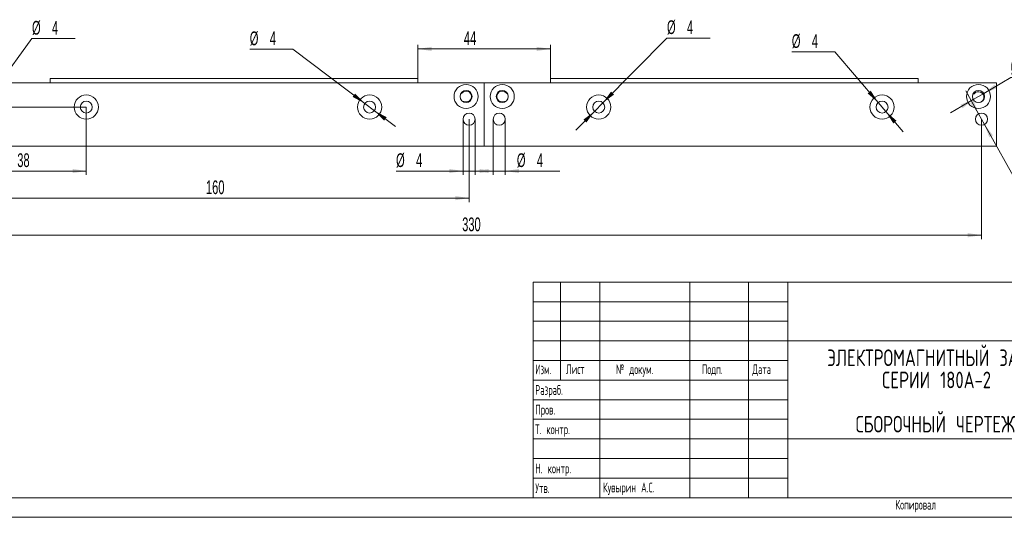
# Model space of a CAD drawing. Header units: millimetres. Extents: x -32 to 544, y -3 to 297.
# Tile 2 of 4: x 99 to 350, y 0 to 127. Entities that reach past the tile are written whole.
import ezdxf

# ---------------------------------------------------------------- set-up
doc = ezdxf.new("R2010")
doc.units = ezdxf.units.MM
doc.layers.add('ОСЕВЫЕ', color=7, linetype='Continuous')
doc.styles.add('SLDTEXTSTYLE0', font='TXT', dxfattribs={"width": 0.605})
doc.styles.add('SLDTEXTSTYLE1', font='TXT', dxfattribs={"width": 0.605, "bigfont": 'bigfont'})
doc.styles.add('SLDTEXTSTYLE2', font='TXT', dxfattribs={"width": 0.55152, "bigfont": 'bigfont'})
doc.styles.add('SLDTEXTSTYLE3', font='TXT', dxfattribs={"width": 0.7, "bigfont": 'bigfont'})
doc.dimstyles.new('SLDDIMSTYLE0', dxfattribs={"dimtxt": 3.5, "dimasz": 3.5, "dimexe": 0, "dimexo": 0.0625, "dimgap": 0.875, "dimtad": 2, "dimlfac": 1.3, "dimrnd": 1e-09, "dimzin": 12, "dimdsep": 46, "dimtxsty": 'SLDTEXTSTYLE0', "dimsah": 1, "dimcen": 0.09, "dimadec": 0, "dimazin": 3, "dimtfac": 1, "dimtdec": 3, "dimtmove": 0, "dimatfit": 0, "dimfxl": 0, "dimfrac": 2, "dimtolj": 1, "dimtzin": 12, "dimarcsym": 0})
doc.dimstyles.new('SLDDIMSTYLE1', dxfattribs={"dimtxt": 3.5, "dimasz": 3.5, "dimexe": 0, "dimexo": 0.0625, "dimgap": 0.875, "dimtad": 2, "dimlfac": 1.3, "dimrnd": 1e-09, "dimzin": 12, "dimdsep": 46, "dimtxsty": 'SLDTEXTSTYLE0', "dimsah": 1, "dimcen": 0.09, "dimadec": 0, "dimazin": 3, "dimtfac": 1, "dimtdec": 3, "dimtofl": 0, "dimtmove": 0, "dimatfit": 3, "dimfxl": 0, "dimfrac": 2, "dimtolj": 1, "dimtzin": 12, "dimarcsym": 0})
doc.dimstyles.new('SLDDIMSTYLE2', dxfattribs={"dimtxt": 3.5, "dimasz": 3.5, "dimexe": 0, "dimexo": 0.0625, "dimgap": 0.875, "dimtad": 0, "dimtih": 1, "dimtoh": 1, "dimlfac": 1.3, "dimrnd": 1e-09, "dimzin": 12, "dimdsep": 46, "dimtxsty": 'SLDTEXTSTYLE0', "dimsah": 1, "dimcen": 0, "dimadec": 0, "dimazin": 3, "dimtfac": 1, "dimtdec": 3, "dimtmove": 0, "dimatfit": 3, "dimfxl": 0, "dimfrac": 2, "dimtolj": 1, "dimtzin": 12, "dimarcsym": 0})

# ---------------------------------------------------------------- blocks, each defined once
blk = doc.blocks.new('SW_NOTE_0')
at = {"color": 0, "linetype": 'Continuous', "lineweight": 0, "attachment_point": 2, "style": 'SLDTEXTSTYLE3'}
for s, insert, char_height in [('\\M+1845E\\M+1844C\\M+18445\\M+1844B\\M+18453\\M+18451\\M+1844F\\M+1844D\\M+18440\\M+18443\\M+1844E\\M+18449\\M+18453\\M+1844E\\M+1845C\\M+1844A \\M+18448\\M+18440\\M+1844D\\M+1844F\\M+1844B', (29.57, 5.46), 4.23333), ('\\M+18452\\M+18445\\M+18451\\M+18449\\M+18449 180A-2', (29.13, -0.19), 4.2333), ('\\M+18452\\M+18441\\M+1844F\\M+18451\\M+1844F\\M+18458\\M+1844E\\M+1845C\\M+1844A \\M+18458\\M+18445\\M+18451\\M+18453\\M+18445\\M+18447', (28.83, -11.48), 4.23333)]:
    blk.add_mtext(s, dxfattribs=dict(at, insert=insert, char_height=char_height))
blk = doc.blocks.new('_D_36')
at = {"color": 7, "linetype": 'Continuous', "lineweight": 0}
for p, q in [((71.45, 110.82), (71.45, 117.55)), ((86.72, 110.82), (70.45, 110.82)), ((71.45, 104.66), (71.45, 110.82)), ((115.95, 104.66), (70.45, 104.66)), ((71.45, 104.66), (71.45, 97.93))]:
    blk.add_line(p, q, dxfattribs=at)
for points in [[(71.45, 110.82), (71.99, 114.32), (70.91, 114.32)], [(71.45, 104.66), (70.91, 101.16), (71.99, 101.16)]]:
    blk.add_solid(points, dxfattribs=at)
at = {"color": 7, "linetype": 'Continuous', "lineweight": 0, "insert": (66.94, 104.37, 0.08), "char_height": 3.5, "attachment_point": 1, "rotation": 90, "style": 'SLDTEXTSTYLE0'}
blk.add_mtext('8', dxfattribs=at)
blk = doc.blocks.new('_D_37')
at = {"color": 7, "linetype": 'Continuous', "lineweight": 0}
for p, q in [((115.96, 104.65), (115.96, 87.35)), ((86.73, 94.65), (86.73, 87.35)), ((115.96, 88.35), (86.73, 88.35))]:
    blk.add_line(p, q, dxfattribs=at)
for points in [[(86.73, 88.35), (90.23, 87.81), (90.23, 88.88)], [(115.96, 88.35), (112.46, 88.88), (112.46, 87.81)]]:
    blk.add_solid(points, dxfattribs=at)
at = {"color": 7, "linetype": 'Continuous', "lineweight": 0, "insert": (98.35, 92.86, 0.08), "char_height": 3.5, "attachment_point": 1, "style": 'SLDTEXTSTYLE0'}
blk.add_mtext('38', dxfattribs=at)
blk = doc.blocks.new('_D_38')
at = {"color": 7, "linetype": 'Continuous', "lineweight": 0}
for p, q in [((200.58, 111.98), (200.58, 120.5)), ((200.58, 119.5), (234.42, 119.5)), ((234.42, 111.98), (234.42, 120.5))]:
    blk.add_line(p, q, dxfattribs=at)
for points in [[(200.58, 119.5), (204.08, 118.96), (204.08, 120.04)], [(234.42, 119.5), (230.92, 120.04), (230.92, 118.96)]]:
    blk.add_solid(points, dxfattribs=at)
at = {"color": 7, "linetype": 'Continuous', "lineweight": 0, "insert": (212.33, 124.01, 0.08), "char_height": 3.5, "attachment_point": 1, "style": 'SLDTEXTSTYLE0'}
blk.add_mtext('44', dxfattribs=at)
blk = doc.blocks.new('_D_40')
at = {"color": 7, "linetype": 'Continuous', "lineweight": 0}
for p, q in [((92.25, 108.6), (102.1, 122.13)), ((102.1, 122.13), (113.09, 122.13)), ((90.44, 106.11), (92.25, 108.6)), ((90.44, 106.11), (86.48, 100.67))]:
    blk.add_line(p, q, dxfattribs=at)
for points in [[(92.25, 108.6), (94.75, 111.11), (93.88, 111.75)], [(90.44, 106.11), (87.95, 103.6), (88.82, 102.97)]]:
    blk.add_solid(points, dxfattribs=at)
at = {"color": 7, "linetype": 'Continuous', "lineweight": 0, "char_height": 3.5, "attachment_point": 1, "style": 'SLDTEXTSTYLE0'}
for s, insert in [('%%c', (102.1, 126.64, 0.08)), ('4', (107.2, 126.65, 0.08))]:
    blk.add_mtext(s, dxfattribs=dict(at, insert=insert))
blk = doc.blocks.new('_D_41')
at = {"color": 7, "linetype": 'Continuous', "lineweight": 0}
for p, q in [((168.67, 119.44), (157.69, 119.44)), ((187.04, 105.59), (168.67, 119.44)), ((189.5, 103.74), (187.04, 105.59)), ((189.5, 103.74), (194.87, 99.69))]:
    blk.add_line(p, q, dxfattribs=at)
for points in [[(187.04, 105.59), (184.57, 108.13), (183.92, 107.27)], [(189.5, 103.74), (191.97, 101.2), (192.62, 102.06)]]:
    blk.add_solid(points, dxfattribs=at)
at = {"color": 7, "linetype": 'Continuous', "lineweight": 0, "char_height": 3.5, "attachment_point": 1, "style": 'SLDTEXTSTYLE0'}
for s, insert in [('%%c', (157.69, 123.95, 0.08)), ('4', (162.79, 123.96, 0.08))]:
    blk.add_mtext(s, dxfattribs=dict(at, insert=insert))
blk = doc.blocks.new('_D_42')
at = {"color": 7, "linetype": 'Continuous', "lineweight": 0}
for p, q in [((212.12, 101.58), (212.12, 87.35)), ((215.19, 101.58), (215.19, 87.35)), ((212.12, 88.35), (195.02, 88.35)), ((212.12, 88.35), (215.19, 88.35)), ((215.19, 88.35), (221.92, 88.35))]:
    blk.add_line(p, q, dxfattribs=at)
for points in [[(212.12, 88.35), (208.62, 88.88), (208.62, 87.81)], [(215.19, 88.35), (218.69, 87.81), (218.69, 88.88)]]:
    blk.add_solid(points, dxfattribs=at)
at = {"color": 7, "linetype": 'Continuous', "lineweight": 0, "char_height": 3.5, "attachment_point": 1, "style": 'SLDTEXTSTYLE0'}
for s, insert in [('%%c', (195.02, 92.86, 0.08)), ('4', (200.12, 92.87, 0.08))]:
    blk.add_mtext(s, dxfattribs=dict(at, insert=insert))
blk = doc.blocks.new('_D_43')
at = {"color": 7, "linetype": 'Continuous', "lineweight": 0}
for p, q in [((219.81, 101.58), (219.81, 87.35)), ((222.89, 101.58), (222.89, 87.35)), ((219.81, 88.35), (213.08, 88.35)), ((219.81, 88.35), (222.89, 88.35)), ((222.89, 88.35), (236.84, 88.35))]:
    blk.add_line(p, q, dxfattribs=at)
for points in [[(219.81, 88.35), (216.31, 88.88), (216.31, 87.81)], [(222.89, 88.35), (226.39, 87.81), (226.39, 88.88)]]:
    blk.add_solid(points, dxfattribs=at)
at = {"color": 7, "linetype": 'Continuous', "lineweight": 0, "char_height": 3.5, "attachment_point": 1, "style": 'SLDTEXTSTYLE0'}
for s, insert in [('%%c', (225.85, 92.86, 0.08)), ('4', (230.96, 92.87, 0.08))]:
    blk.add_mtext(s, dxfattribs=dict(at, insert=insert))
blk = doc.blocks.new('_D_44')
at = {"color": 7, "linetype": 'Continuous', "lineweight": 0}
for p, q in [((247.81, 105.76), (264.16, 122.28)), ((264.16, 122.28), (275.14, 122.28)), ((245.65, 103.57), (247.81, 105.76)), ((245.65, 103.57), (240.92, 98.79))]:
    blk.add_line(p, q, dxfattribs=at)
for points in [[(247.81, 105.76), (250.66, 107.87), (249.89, 108.63)], [(245.65, 103.57), (242.81, 101.46), (243.57, 100.7)]]:
    blk.add_solid(points, dxfattribs=at)
at = {"color": 7, "linetype": 'Continuous', "lineweight": 0, "char_height": 3.5, "attachment_point": 1, "style": 'SLDTEXTSTYLE0'}
for s, insert in [('%%c', (264.16, 126.79, 0.08)), ('4', (269.26, 126.8, 0.08))]:
    blk.add_mtext(s, dxfattribs=dict(at, insert=insert))
blk = doc.blocks.new('_D_45')
at = {"color": 7, "linetype": 'Continuous', "lineweight": 0}
for p, q in [((307, 118.74), (296.02, 118.74)), ((318.04, 105.83), (307, 118.74)), ((320.04, 103.5), (318.04, 105.83)), ((320.04, 103.5), (324.42, 98.38))]:
    blk.add_line(p, q, dxfattribs=at)
for points in [[(318.04, 105.83), (316.17, 108.84), (315.36, 108.14)], [(320.04, 103.5), (321.91, 100.49), (322.72, 101.19)]]:
    blk.add_solid(points, dxfattribs=at)
at = {"color": 7, "linetype": 'Continuous', "lineweight": 0, "char_height": 3.5, "attachment_point": 1, "style": 'SLDTEXTSTYLE0'}
for s, insert in [('%%c', (296.02, 123.25, 0.08)), ('4', (301.12, 123.26, 0.08))]:
    blk.add_mtext(s, dxfattribs=dict(at, insert=insert))
blk = doc.blocks.new('_D_46')
at = {"color": 7, "linetype": 'Continuous', "lineweight": 0}
for p, q in [((343.67, 102.93), (340.39, 108.8)), ((343.67, 102.93), (345.18, 100.25)), ((345.18, 100.25), (354.15, 84.2)), ((354.15, 84.2), (365.13, 84.2))]:
    blk.add_line(p, q, dxfattribs=at)
for points in [[(343.67, 102.93), (342.44, 106.25), (341.5, 105.72)], [(345.18, 100.25), (346.41, 96.93), (347.35, 97.45)]]:
    blk.add_solid(points, dxfattribs=at)
at = {"color": 7, "linetype": 'Continuous', "lineweight": 0, "char_height": 3.5, "attachment_point": 1, "style": 'SLDTEXTSTYLE0'}
for s, insert in [('%%c', (354.15, 88.72, 0.08)), ('4', (359.25, 88.73, 0.08))]:
    blk.add_mtext(s, dxfattribs=dict(at, insert=insert))
blk = doc.blocks.new('_D_47')
at = {"color": 7, "linetype": 'Continuous', "lineweight": 0}
for p, q in [((344.98, 108.14), (351.87, 112.17)), ((351.87, 112.17), (362.85, 112.17)), ((342.33, 106.58), (344.98, 108.14)), ((342.33, 106.58), (336.52, 103.17))]:
    blk.add_line(p, q, dxfattribs=at)
for points in [[(344.98, 108.14), (348.27, 109.44), (347.73, 110.37)], [(342.33, 106.58), (339.04, 105.27), (339.58, 104.34)]]:
    blk.add_solid(points, dxfattribs=at)
at = {"color": 7, "linetype": 'Continuous', "lineweight": 0, "char_height": 3.5, "attachment_point": 1, "style": 'SLDTEXTSTYLE0'}
for s, insert in [('%%c', (351.87, 116.68, 0.08)), ('4', (356.97, 116.69, 0.08))]:
    blk.add_mtext(s, dxfattribs=dict(at, insert=insert))
blk = doc.blocks.new('_D_48')
at = {"color": 7, "linetype": 'Continuous', "lineweight": 0}
for p, q in [((90.58, 101.58), (90.58, 70.98)), ((344.42, 101.58), (344.42, 70.98)), ((90.58, 71.98), (344.42, 71.98))]:
    blk.add_line(p, q, dxfattribs=at)
for points in [[(90.58, 71.98), (94.08, 71.44), (94.08, 72.52)], [(344.42, 71.98), (340.92, 72.52), (340.92, 71.44)]]:
    blk.add_solid(points, dxfattribs=at)
at = {"color": 7, "linetype": 'Continuous', "lineweight": 0, "insert": (211.89, 76.49, 0.08), "char_height": 3.5, "attachment_point": 1, "style": 'SLDTEXTSTYLE0'}
blk.add_mtext('330', dxfattribs=at)
blk = doc.blocks.new('_D_49')
at = {"color": 7, "linetype": 'Continuous', "lineweight": 0}
for p, q in [((90.58, 101.58), (90.58, 80.43)), ((213.66, 101.58), (213.66, 80.43)), ((90.58, 81.43), (213.66, 81.43))]:
    blk.add_line(p, q, dxfattribs=at)
for points in [[(90.58, 81.43), (94.08, 80.9), (94.08, 81.97)], [(213.66, 81.43), (210.16, 81.97), (210.16, 80.9)]]:
    blk.add_solid(points, dxfattribs=at)
at = {"color": 7, "linetype": 'Continuous', "lineweight": 0, "insert": (146.5, 85.95, 0.08), "char_height": 3.5, "attachment_point": 1, "style": 'SLDTEXTSTYLE0'}
blk.add_mtext('160', dxfattribs=at)

msp = doc.modelspace()

# ---------------------------------------------------------------- linework, layer by layer
at = {"color": 7, "linetype": 'Continuous', "lineweight": 15}
for p, q in [((86.7323, 110.8186), (217.5016, 110.8186)), ((106.7323, 111.9724), (106.7323, 110.8186)), ((106.7323, 111.9724), (200.5785, 111.9724)), ((200.5785, 111.9724), (200.5785, 110.8186)), ((217.5016, 110.8186), (217.5016, 94.6647)), ((217.5016, 110.8186), (348.2708, 110.8186)), ((234.4246, 111.9724), (234.4246, 110.8186)), ((234.4246, 111.9724), (328.2708, 111.9724)), ((328.2708, 111.9724), (328.2708, 110.8186)), ((348.2708, 110.8186), (348.2708, 94.6647)), ((211.6213, 108.1707), (211.5887, 108.1837)), ((223.3818, 108.1707), (223.4144, 108.1837)), ((342.3906, 108.0168), (342.2862, 108.0585)), ((343.1015, 105.9319), (343.4129, 105.8378)), ((86.7323, 94.6647), (217.5016, 94.6647)), ((217.5016, 94.6647), (348.2708, 94.6647)), ((230, 60), (415, 60)), ((230, 60), (230, 5)), ((237, 35), (237, 60)), ((247, 60), (247, 5)), ((270, 60), (270, 5)), ((285, 60), (285, 5)), ((295, 60), (295, 5)), ((295, 45), (415, 45)), ((230, 40), (295, 40)), ((230, 35), (295, 35)), ((295, 20), (415, 20)), ((20, 5), (415, 5))]:
    msp.add_line(p, q, dxfattribs=at)
at = {"color": 7, "linetype": 'Continuous', "lineweight": 0}
for p, q in [((230, 55), (295, 55)), ((230, 50), (295, 50)), ((230, 45), (295, 45)), ((230, 30), (295, 30)), ((230, 25), (295, 25)), ((230, 20), (295, 20)), ((230, 15), (295, 15)), ((230, 10), (295, 10))]:
    msp.add_line(p, q, dxfattribs=at)
at = {"color": 7, "linetype": 'Continuous', "lineweight": 15, "flags": 128}
msp.add_lwpolyline([(343.1015, 105.9319), (343.065, 105.9426), (343.0456, 105.9446)], dxfattribs=at)
at = {"color": 7, "linetype": 'Continuous', "lineweight": 15}
for centre, radius in [((212.8862, 107.357), 3.0769), ((212.8862, 107.357), 1.5385), ((222.117, 107.357), 3.0769), ((222.117, 107.357), 1.5385), ((343.6554, 107.357), 3.0769), ((343.6554, 107.357), 1.5385), ((115.9631, 104.6647), 3.0769), ((115.9631, 104.6647), 1.5385), ((188.2708, 104.6647), 3.0769), ((188.2708, 104.6647), 1.5385), ((246.7323, 104.6647), 3.0769), ((246.7323, 104.6647), 1.5385), ((319.04, 104.6647), 3.0769), ((319.04, 104.6647), 1.5385), ((213.6554, 101.5878), 1.5385), ((221.3477, 101.5878), 1.5385), ((344.4246, 101.5878), 1.5385)]:
    msp.add_circle(centre, radius, dxfattribs=at)
for centre, radius, start, end in [((211.6785, 108.3135), 0.1538, 248.198591, 321.621845), ((212.8862, 107.357), 1.3868, 246.456473, 141.621845), ((222.117, 107.357), 1.3868, 38.378155, 293.543527), ((223.3247, 108.3135), 0.1538, 218.378155, 291.801409), ((342.4477, 108.1597), 0.1538, 248.198591, 321.621845), ((343.6554, 107.2032), 1.3868, 280.070646, 141.621845), ((212.2708, 105.9447), 0.1538, 66.456473, 152.798559), ((222.7323, 105.9447), 0.1538, 27.201441, 113.543527)]:
    msp.add_arc(centre, radius, start, end, dxfattribs=at)
at = {"layer": 'ОСЕВЫЕ', "lineweight": 0}
msp.add_line((0, 0), (420, 0), dxfattribs=at)

# ---------------------------------------------------------------- block references
at = {"color": 7, "linetype": 'Continuous', "lineweight": 0}
msp.add_blockref('SW_NOTE_0', (303.8275, 37.3529), dxfattribs=at)

# ---------------------------------------------------------------- texts
at = {"color": 7, "linetype": 'Continuous', "lineweight": 0, "char_height": 2.5, "attachment_point": 1}
for s, insert, style in [('\\M+18449\\M+18478\\M+1847D.', (230.5388, 39.0023), 'SLDTEXTSTYLE2'), ('\\M+1844C\\M+18479\\M+18483\\M+18484', (238.3874, 39.0559), 'SLDTEXTSTYLE1'), ('\\M+18782 \\M+18474\\M+18480\\M+1847B\\M+18485\\M+1847D.', (251.1218, 39.0314), 'SLDTEXTSTYLE1'), ('\\M+18450\\M+18480\\M+18474\\M+18481.', (273.0399, 39.0278), 'SLDTEXTSTYLE1'), ('\\M+18444\\M+18470\\M+18484\\M+18470', (285.9729, 39.0335), 'SLDTEXTSTYLE1'), ('\\M+18451\\M+18470\\M+18478\\M+18482\\M+18470\\M+18471.', (230.5158, 33.729), 'SLDTEXTSTYLE1'), ('\\M+18450\\M+18482\\M+18480\\M+18472.', (230.5567, 28.7027), 'SLDTEXTSTYLE1'), ('\\M+18453. \\M+1847B\\M+18480\\M+1847E\\M+18484\\M+18482.', (230.5022, 23.7014), 'SLDTEXTSTYLE1'), ('\\M+1844E. \\M+1847B\\M+18480\\M+1847E\\M+18484\\M+18482.', (230.5644, 13.7182), 'SLDTEXTSTYLE1'), ('\\M+18454\\M+18484\\M+18472.', (230.5506, 8.7001), 'SLDTEXTSTYLE1'), ('\\M+1844B\\M+18485\\M+18472\\M+1848D\\M+18482\\M+18479\\M+1847E \\M+18440.\\M+18452.', (247.8103, 8.8584), 'SLDTEXTSTYLE1'), ('\\M+1844B\\M+18480\\M+18481\\M+18479\\M+18482\\M+18480\\M+18472\\M+18470\\M+1847C', (322.46, 4.4683), 'SLDTEXTSTYLE1')]:
    msp.add_mtext(s, dxfattribs=dict(at, insert=insert, style=style))

# ---------------------------------------------------------------- dimensions: what is measured, and where the dimension line sits
at = {"color": 7, "linetype": 'Continuous', "lineweight": 0}
for p1, p2, picture, middle in [((92.2531, 108.6008), (90.4423, 106.1132), '_D_40', (107.5932, 124.8994)), ((247.8144, 105.7584), (245.6503, 103.5711), '_D_44', (269.6522, 125.0499)), ((187.0423, 105.5908), (189.4993, 103.7386), '_D_41', (163.1821, 122.2088)), ((318.0399, 105.8337), (320.0402, 103.4957), '_D_45', (301.508, 121.5075)), ((344.9825, 108.1352), (342.3283, 106.5788), '_D_47', (357.3599, 114.9431)), ((345.1756, 100.2451), (343.6737, 102.9305), '_D_46', (359.6396, 86.9758))]:
    dim = msp.add_diameter_dim_2p(p1=p1, p2=p2, dimstyle='SLDDIMSTYLE2', dxfattribs=at)
    dim.commit()
    dim.dimension.update_dxf_attribs({"geometry": picture, "text_midpoint": middle, "dimtype": 163})
for base, p1, p2, picture, middle in [((234.4246, 119.4998), (200.5785, 111.9724), (234.4246, 111.9724), '_D_38', (216.6066, 119.4998)), ((86.7323, 88.3454), (115.9631, 104.6647), (86.7323, 94.6647), '_D_37', (102.6289, 88.3454)), ((213.6554, 81.4342), (90.5785, 101.5878), (213.6554, 101.5878), '_D_49', (152.117, 81.4342))]:
    dim = msp.add_linear_dim(base=base, p1=p1, p2=p2, dimstyle='SLDDIMSTYLE1', dxfattribs=at)
    dim.commit()
    dim.dimension.update_dxf_attribs({"geometry": picture, "text_midpoint": middle, "dimtype": 160})
for base, p1, p2, angle, dimstyle, picture, middle in [((71.4484, 110.8186), (115.9631, 104.6647), (86.7323, 110.8186), 90, 'SLDDIMSTYLE0', '_D_36', (71.4484, 107.3069)), ((344.4246, 71.9772), (90.5785, 101.5878), (344.4246, 101.5878), 0, 'SLDDIMSTYLE1', '_D_48', (217.5016, 71.9772))]:
    dim = msp.add_linear_dim(base=base, p1=p1, p2=p2, angle=angle, dimstyle=dimstyle, dxfattribs=at)
    dim.commit()
    dim.dimension.update_dxf_attribs({"geometry": picture, "text_midpoint": middle, "dimtype": 160})
for base, p1, p2, picture, middle in [((215.1939, 88.3454), (212.117, 101.5878), (215.1939, 101.5878), '_D_42', (200.5127, 88.3454)), ((222.8862, 88.3454), (219.8093, 101.5878), (222.8862, 101.5878), '_D_43', (231.3447, 88.3454))]:
    dim = msp.add_linear_dim(base=base, p1=p1, p2=p2, text='%%c<>', dimstyle='SLDDIMSTYLE0', dxfattribs=at)
    dim.commit()
    dim.dimension.update_dxf_attribs({"geometry": picture, "text_midpoint": middle, "dimtype": 160})

doc.saveas('drawing.dxf')
